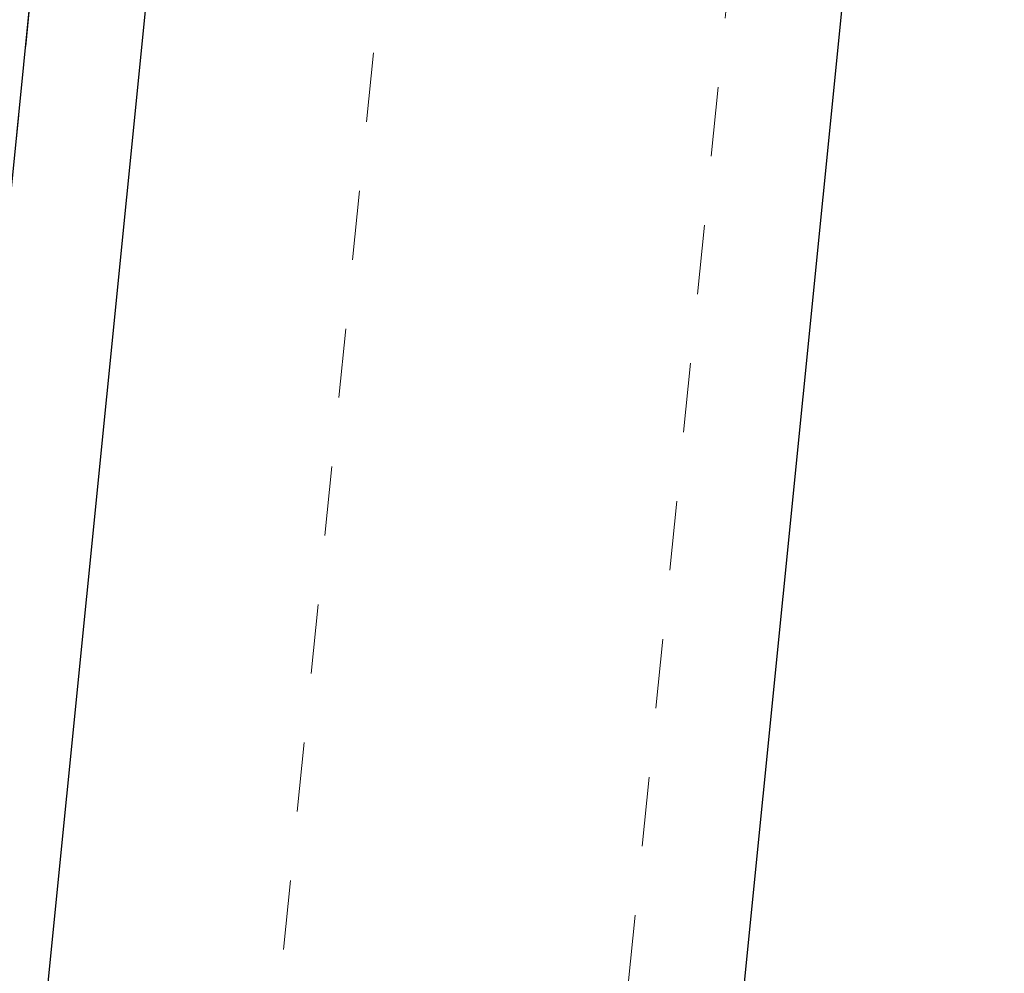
# Model space of a CAD drawing. Extents: x 1620708 to 2082925, y 607056 to 634194.
# Tile 61 of 256: x 1620918.1 to 1620919.52, y 607316.87 to 607318.25. Entities that reach past the tile are written whole.
import ezdxf

# ---------------------------------------------------------------- set-up
doc = ezdxf.new("R2010")
doc.units = 0
doc.header["$MEASUREMENT"] = 0
doc.linetypes.add('bexisting', pattern=[0.125, 0.0625, -0.0625])
for name, color, linetype, lineweight in [('BR_P_Rail_Object', 230, 'Continuous', 30), ('BR_P_Slab_Object', 3, 'Continuous', 30), ('BR_X_Rail_Object', 6, 'bexisting', 13), ('BR_X_Slab_Object', 6, 'bexisting', 13)]:
    doc.layers.add(name, color=color, linetype=linetype, lineweight=lineweight)

msp = doc.modelspace()

# ---------------------------------------------------------------- linework, layer by layer
at = {"layer": 'BR_P_Rail_Object'}
for p, q in [((1620918.5418, 607310.8802), (1620925.171, 607376.992)), ((1620917.4892, 607310.4055), (1620924.1183, 607376.5173))]:
    msp.add_line(p, q, dxfattribs=at)
at = {"layer": 'BR_P_Slab_Object'}
msp.add_line((1620917.3137, 607310.3264), (1620923.9429, 607376.4382), dxfattribs=at)
at = {"layer": 'BR_X_Rail_Object'}
for p, q in [((1620918.1171, 607313.3269), (1620924.0996, 607372.9891)), ((1620918.6146, 607313.277), (1620924.5971, 607372.9392))]:
    msp.add_line(p, q, dxfattribs=at)
at = {"layer": 'BR_X_Slab_Object'}
msp.add_line((1620923.6218, 607373.2355), (1620917.5737, 607312.9192), dxfattribs=at)

doc.saveas('drawing.dxf')
